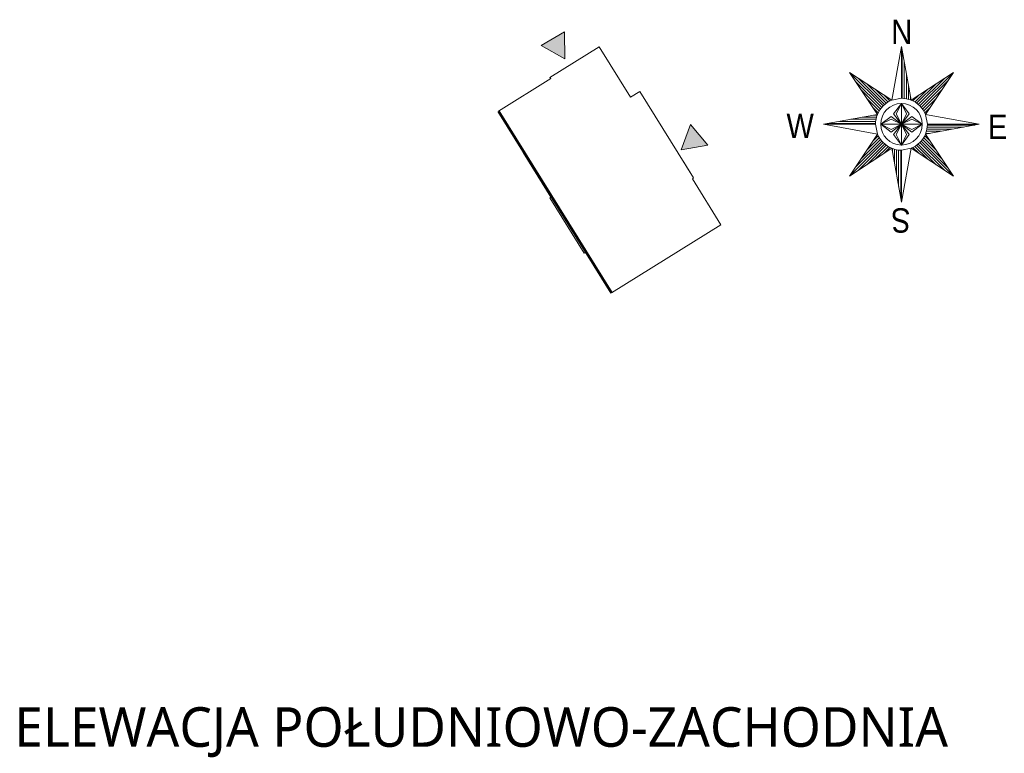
# Model space of a CAD drawing. Header units: millimetres. Extents: x 284606 to 569416, y -192995 to -95103.
# Tile 63 of 178: x 288435 to 289306, y -97542 to -96893. Entities that reach past the tile are written whole.
import ezdxf

# ---------------------------------------------------------------- set-up
doc = ezdxf.new("R2010")
doc.units = ezdxf.units.MM
doc.linetypes.add('HIDDEN', pattern=[9.525, 6.35, -3.175])
doc.layers.get('0').update_dxf_attribs({"lineweight": 0})
for name, color, linetype, lineweight in [('!STR_Konstrukcja 0.20', 200, 'Continuous', 20), ('!STR_Konstrukcja 0.50', 72, 'Continuous', 50), ('!STR_Kreskowanie', 253, 'Continuous', 5), ('!STR_Opisy 0.09', 8, 'Continuous', 9), ('!STR_Przerywana 0.09', 8, 'HIDDEN', 9)]:
    doc.layers.add(name, color=color, linetype=linetype, lineweight=lineweight)
doc.styles.add('APLUS', font='arial.ttf', dxfattribs={"width": 0.6})
doc.styles.add('{18b73a54-fa43-428c-adcb-c1c7bbdf2c84}', font='Simplex.shx')

# ---------------------------------------------------------------- blocks, each defined once
blk = doc.blocks.new('KSKSKA')
at = {"linetype": 'Continuous'}
for p, q in [((0, 127.5), (-16, 39.4)), ((0, 127.5), (-16, 39.4)), ((16, 39.4), (0, 127.5)), ((16, 39.4), (0, 127.5)), ((0, 42.5), (0, 127.5)), ((0, 42.5), (0, 127.5)), ((0, 127.5), (0, 127.5)), ((1.3, 42.5), (1.3, 120.5)), ((4.7, 42.2), (4.7, 101.8)), ((-85, 85), (-39.4, 16)), ((-16, 39.4), (-85, 85)), ((-16, 39.4), (-85, 85)), ((-39.4, 16), (-85, 85)), ((-30.1, 30.1), (-85, 85)), ((8.1, 41.7), (8.1, 83.1)), ((85, 85), (16, 39.4)), ((16, 39.4), (85, 85)), ((30.1, 30.1), (85, 85)), ((39.4, 16), (85, 85)), ((39.4, 16), (85, 85)), ((-32.4, 27.5), (-75.6, 70.8)), ((-27.6, 32.4), (-70.8, 75.6)), ((-24.9, 34.5), (-56.6, 66.2)), ((24.9, 34.5), (56.6, 66.2)), ((27.6, 32.4), (70.8, 75.6)), ((32.4, 27.5), (75.6, 70.8)), ((-34.5, 24.9), (-66.2, 56.6)), ((-22, 36.4), (-42.4, 56.8)), ((11.5, 40.9), (11.5, 64.4)), ((22, 36.4), (42.4, 56.8)), ((34.5, 24.9), (66.2, 56.6)), ((-36.4, 22), (-56.8, 42.4)), ((-18.9, 38.1), (-28.2, 47.4)), ((-16, 39.4), (0, 42.5)), ((-12.8, 17), (0, 34)), ((-8.5, 17), (0, 34)), ((0, 0), (0, 34)), ((0, 34), (8.5, 17)), ((0, 34), (12.7, 17)), ((14.9, 39.8), (14.9, 45.7)), ((18.9, 38.1), (28.2, 47.4)), ((36.4, 22), (56.8, 42.4)), ((-38.1, 18.9), (-47.4, 28.2)), ((0, 0), (-12.8, 17)), ((0, 0), (-8.5, 17)), ((8.5, 17), (0, 0)), ((12.7, 17), (0, 0)), ((38.1, 18.9), (47.4, 28.2)), ((-39.4, 16), (-127.5, 0)), ((-39.4, 16), (-127.5, 0)), ((-127.5, 0), (-39.4, -16)), ((-42.5, 0), (-127.5, 0)), ((-127.5, 0), (-39.4, -16)), ((-42.5, 0), (-127.5, 0)), ((-127.5, 0), (-127.5, 0)), ((-42.5, 1.3), (-120.5, 1.3)), ((-42.2, 4.7), (-101.8, 4.7)), ((-41.7, 8.1), (-83.1, 8.1)), ((-40.9, 11.5), (-64.4, 11.5)), ((-39.8, 14.9), (-45.7, 14.9)), ((-39.4, -16), (-42.5, 0)), ((-34, 0), (-17, 12.7)), ((-34, 0), (-17, 8.5)), ((0, 0), (-34, 0)), ((-17, -8.5), (-34, 0)), ((-17, -12.8), (-34, 0)), ((-17, 12.7), (0, 0)), ((-17, 8.5), (0, 0)), ((0, 0), (-17, -8.5)), ((0, 0), (-17, -12.8)), ((-12.8, -17), (0, 0)), ((-8.5, -17), (0, 0)), ((0, 0), (17, 12.7)), ((17, 8.5), (0, 0)), ((0, 0), (34, 0)), ((17, -8.5), (0, 0)), ((0, 0), (0, 0)), ((0, 0), (0, 0)), ((0, 0), (0, 0)), ((0, 0), (0, -34)), ((0, 0), (0, 0)), ((0, 0), (8.5, -17)), ((0, 0), (12.7, -17)), ((17, -12.8), (0, 0)), ((17, 12.7), (34, 0)), ((34, 0), (17, 8.5)), ((34, 0), (17, -8.5)), ((34, 0), (17, -12.8)), ((127.5, 0), (39.4, 16)), ((127.5, 0), (39.4, 16)), ((39.4, 16), (42.5, 0)), ((39.4, -16), (127.5, 0)), ((39.4, -16), (127.5, 0)), ((42.5, 0), (127.5, 0)), ((42.5, 0), (127.5, 0)), ((127.5, 0), (127.5, 0)), ((-39.4, -16), (-85, -85)), ((-39.4, -16), (-85, -85)), ((85, -85), (39.4, -16)), ((39.4, -16), (85, -85)), ((39.8, -14.9), (45.7, -14.9)), ((40.9, -11.5), (64.4, -11.5)), ((41.7, -8.1), (83.1, -8.1)), ((42.2, -4.7), (101.8, -4.7)), ((42.5, -1.3), (120.5, -1.3)), ((-30.1, -30.1), (-85, -85)), ((-32.4, -27.6), (-75.6, -70.8)), ((-34.5, -24.9), (-66.2, -56.6)), ((-36.4, -22), (-56.8, -42.4)), ((-38.1, -18.9), (-47.4, -28.2)), ((0, -34), (-12.8, -17)), ((0, -34), (-8.5, -17)), ((8.5, -17), (0, -34)), ((12.7, -17), (0, -34)), ((30.1, -30.1), (85, -85)), ((32.4, -27.6), (75.6, -70.8)), ((34.5, -24.9), (66.2, -56.6)), ((36.4, -22), (56.8, -42.4)), ((38.1, -18.9), (47.4, -28.2)), ((-85, -85), (-16, -39.4)), ((-16, -39.4), (-85, -85)), ((-27.6, -32.4), (-70.8, -75.6)), ((-24.9, -34.5), (-56.6, -66.2)), ((-22, -36.4), (-42.4, -56.8)), ((-18.9, -38.1), (-28.2, -47.4)), ((-16, -39.4), (0, -127.5)), ((-16, -39.4), (0, -127.5)), ((-14.9, -39.8), (-14.9, -45.7)), ((-11.5, -40.9), (-11.5, -64.4)), ((-8.1, -41.7), (-8.1, -83.1)), ((-4.7, -42.2), (-4.7, -101.8)), ((-1.3, -42.5), (-1.3, -120.5)), ((0, -127.5), (16, -39.4)), ((0, -127.5), (16, -39.4)), ((16, -39.4), (0, -42.5)), ((0, -42.5), (0, -127.5)), ((0, -42.5), (0, -127.5)), ((16, -39.4), (85, -85)), ((16, -39.4), (85, -85)), ((18.9, -38.1), (28.2, -47.4)), ((22, -36.4), (42.4, -56.8)), ((24.9, -34.5), (56.6, -66.2)), ((27.6, -32.4), (70.8, -75.6)), ((0, -127.5), (0, -127.5))]:
    blk.add_line(p, q, dxfattribs=at)
blk.add_circle((0, 0), 34, dxfattribs=at)
for start, end in [(112.151, 157.849), (67.8485, 90), (22.1515, 67.8486), (157.849, 180), (337.849, 0), (202.151, 247.849), (292.151, 337.849), (247.849, 270)]:
    blk.add_arc((0, 0), 42.5, start, end, dxfattribs=at)
at = {"linetype": 'Continuous', "style": 'APLUS', "width": 0.85}
for s, rotation, p in [('N', 0, (-16.6, 131.3)), ('S', 180, (14.9, -137.5))]:
    blk.add_text(s, height=40, rotation=rotation, dxfattribs=at).set_placement(p)
for s, p in [('W', (-188.4, -22.5)), ('E', (141.8, -24.4))]:
    blk.add_text(s, height=40, dxfattribs=at).set_placement(p)
blk = doc.blocks.new('róża')
at = {"layer": '!STR_Kreskowanie', "ltscale": 1.5}
h = blk.add_hatch(color=256, dxfattribs=at)
h.dxf.hatch_style = 1
h.paths.add_polyline_path([(-297.95, 57.85), (-298.12, 81.81), (-318.79, 69.68)])
h = blk.add_hatch(color=256, dxfattribs=at)
h.dxf.hatch_style = 1
h.paths.add_polyline_path([(-194.95, -22.6), (-171.35, -18.41), (-186.78, -0.07)])
at = {"layer": '!STR_Konstrukcja 0.20', "ltscale": 1.5}
for points in [[(-192.67, -33.47), (-183.92, -47.52), (-185.02, -48.21), (-159.74, -88.82), (-256.68, -149.18), (-279.16, -113.08), (-280.77, -114.09), (-311.27, -65.09), (-310.17, -64.41), (-334.76, -24.91), (-334.25, -24.59), (-356.7, 11.46), (-310.33, 40.34), (-311.01, 41.44), (-267.58, 68.49)], [(-267.58, 68.49), (-239.85, 23.96), (-231.62, 29.09), (-183.92, -47.52)]]:
    blk.add_lwpolyline(points, dxfattribs=at)
at = {"layer": '!STR_Kreskowanie', "ltscale": 1.5}
for points in [[(-298.12, 81.81), (-297.95, 57.85), (-318.79, 69.68), (-298.12, 81.81)], [(-171.35, -18.41), (-194.95, -22.6), (-186.78, -0.07), (-171.35, -18.41)]]:
    blk.add_lwpolyline(points, dxfattribs=at)
at = {"layer": '!STR_Opisy 0.09', "xscale": 0.54, "yscale": 0.54, "zscale": 0.54}
blk.add_blockref('KSKSKA', (0, 0), dxfattribs=at)

msp = doc.modelspace()

# ---------------------------------------------------------------- linework, layer by layer
at = {"layer": '!STR_Konstrukcja 0.50', "color": 22, "ltscale": 1.5, "true_color": 0xe92716}
msp.add_lwpolyline([(288858.31, -96974.11), (288958.33, -97134.75)], dxfattribs=at)

# ---------------------------------------------------------------- block references
msp.add_blockref('róża', (289215.01, -96985.57), dxfattribs=at)

# ---------------------------------------------------------------- texts
at = {"layer": '!STR_Przerywana 0.09', "ltscale": 0.3, "insert": (288429.92, -97501.21), "char_height": 35, "attachment_point": 1, "style": '{18b73a54-fa43-428c-adcb-c1c7bbdf2c84}'}
msp.add_mtext_dynamic_manual_height_columns('{\\fSegoe UI Variable Display Light|b0|i0|c238|p2;ELEWACJA POŁUDNIOWO-ZACHODNIA}', width=1029.7332, gutter_width=453.61, heights=[0], dxfattribs=at)

doc.saveas('drawing.dxf')
